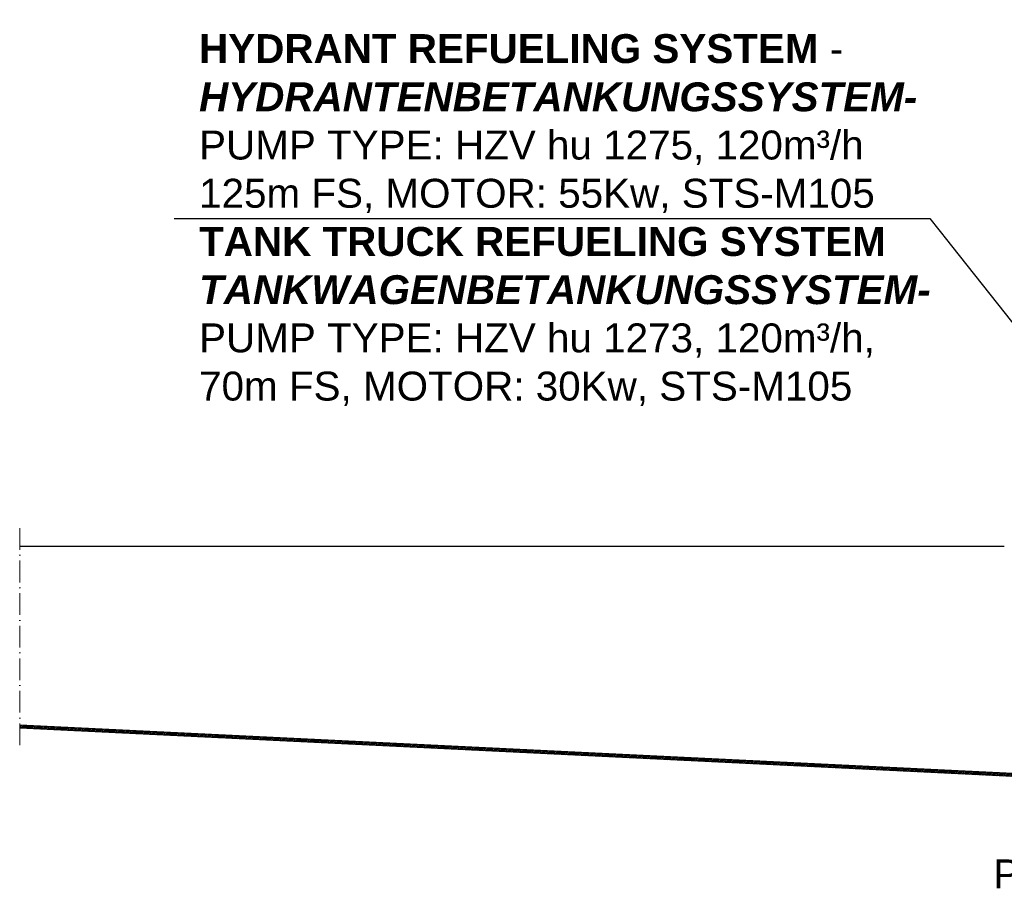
# Model space of a CAD drawing. Header units: millimetres. Extents: x -48448 to 452754, y -13941 to 17062.
# Tile 5 of 171: x -48448 to -45725, y -765 to 1627. Entities that reach past the tile are written whole.
import ezdxf

# ---------------------------------------------------------------- set-up
doc = ezdxf.new("R2010")
doc.units = ezdxf.units.MM
doc.linetypes.add('ACAD_ISO10W100', pattern=[18, 12, -3, 0, -3])
doc.layers.add('Beschriftung', color=7, linetype='Continuous')
doc.styles.add('LBB3.5M1000', font='isocp.shx', dxfattribs={"height": 3.5})

msp = doc.modelspace()

# ---------------------------------------------------------------- hatches: boundary and pattern name
at = {"lineweight": 5}
h = msp.add_hatch(dxfattribs=at)
h.set_pattern_fill('ANSI31', color=256)
h.set_pattern_definition([(45, (-29136.5045, 504.0797), (-2.24506403, 2.24506403), [])])
h.paths.add_polyline_path([(-44794.914, -510.572), (-44794.914, -502.576), (-48448.282, -324.285), (-48448.282, -332.285)])

# ---------------------------------------------------------------- linework, layer by layer
at = {"linetype": 'ACAD_ISO10W100', "lineweight": 13, "ltscale": 5}
msp.add_line((-48448.282, 220.873), (-48448.282, -382.285), dxfattribs=at)
for p, q in [((-48448.282, 170.873), (-45724.617, 170.873)), ((-44794.914, -502.576), (-48448.282, -324.285)), ((-44794.914, -510.572), (-48448.282, -332.285))]:
    msp.add_line(p, q)

# ---------------------------------------------------------------- texts
at = {"layer": 'Beschriftung', "char_height": 80, "attachment_point": 1, "style": 'LBB3.5M1000', "bg_fill": 2}
for s, insert, width in [('{\\fArial|b1|i0|c0|p34;HYDRANT REFUELING SYSTEM\\fArial|b0|i0|c0|p34; -\\P\\fArial|b1|i1|c0|p34;HYDRANTENBETANKUNGSSYSTEM-\\fArial|b0|i0|c0|p34;\\PPUMP TYPE: HZV hu 1275, 120m³/h\\P125m FS, MOTOR: 55Kw, STS-M105\\P\\fArial|b1|i0|c0|p34;TANK TRUCK REFUELING SYSTEM\\P\\fArial|b1|i1|c0|p34;TANKWAGENBETANKUNGSSYSTEM-\\fArial|b0|i0|c0|p34;\\PPUMP TYPE: HZV hu 1273, 120m³/h,\\P70m FS, MOTOR: 30Kw, STS-M105}', (-47952.027, 1587.148), 2022.97462), ('{\\fArial|b0|i0|c0|p34;PUMP / PUMPE\\PTYPE HZV hu 403\\P12m³/h / 30m FS, STS-M8}', (-45755.224, -695.79), 1397.41521)]:
    msp.add_mtext(s, dxfattribs=dict(at, insert=insert, width=width))

# ---------------------------------------------------------------- next in the draw order: linework, layer by layer
at = {"layer": 'Beschriftung'}
for p, q in [((-48020.691, 1077.471), (-45930.758, 1077.471)), ((-45930.758, 1077.471), (-45621.217, 685.862))]:
    msp.add_line(p, q, dxfattribs=at)

doc.saveas('drawing.dxf')
